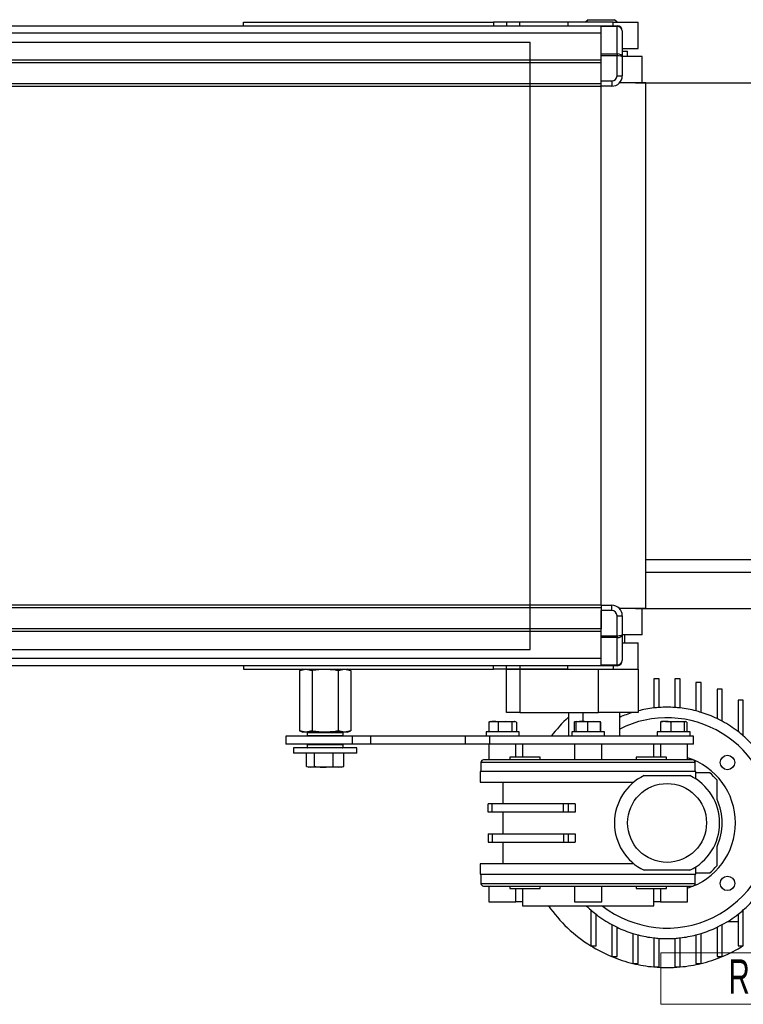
# Model space of a CAD drawing. Header units: millimetres. Extents: x 0 to 420, y 0 to 297.
# Tile 8 of 68: x 178 to 220, y 66 to 123. Entities that reach past the tile are written whole.
import ezdxf
from ezdxf.enums import TextEntityAlignment as Align

# ---------------------------------------------------------------- set-up
doc = ezdxf.new("R2010")
doc.units = ezdxf.units.MM
doc.layers.add('CARTIGLIO', color=140, linetype='Continuous')
doc.layers.add('QUOTE', color=174, linetype='Continuous')
doc.styles.add('SLDTEXTSTYLE0', font='TXT', dxfattribs={"width": 0.638298})
doc.styles.add('SLDTEXTSTYLE3', font='TXT', dxfattribs={"width": 0.75})
doc.dimstyles.new('SLDDIMSTYLE1', dxfattribs={"dimtxt": 3, "dimasz": 3, "dimexe": 0, "dimexo": 0.0625, "dimgap": 0.75, "dimtad": 1, "dimlfac": 6.533088, "dimrnd": 1e-09, "dimzin": 12, "dimdsep": 46, "dimtxsty": 'SLDTEXTSTYLE3', "dimsah": 1, "dimcen": 0.09, "dimadec": 0, "dimazin": 3, "dimtfac": 1, "dimtdec": 3, "dimtofl": 0, "dimtmove": 0, "dimatfit": 3, "dimfxl": 0, "dimfrac": 2, "dimtolj": 1, "dimtzin": 12, "dimarcsym": 0})

# ---------------------------------------------------------------- blocks, each defined once
blk = doc.blocks.new('SW_NOTE_0_27')
at = {"layer": 'CARTIGLIO', "color": 0, "insert": (2.34, 2.578), "char_height": 2, "attachment_point": 2, "style": 'SLDTEXTSTYLE0'}
blk.add_mtext('REV.', dxfattribs=at)
blk = doc.blocks.new('Cartiglio ALUSIC')
at = {"color": 161, "linetype": 'Continuous', "lineweight": 18}
for p, q in [((113.971, 150.999), (113.971, 153.999)), ((113.971, 153.999), (313.621, 153.999)), ((113.971, 150.999), (313.621, 150.999))]:
    blk.add_line(p, q, dxfattribs=at)
at = {"layer": 'CARTIGLIO', "color": 140}
blk.add_blockref('SW_NOTE_0_27', (117.568, 151.037), dxfattribs=at)
at = {"layer": 'CARTIGLIO', "color": 140, "style": 'SLDTEXTSTYLE0', "width": 0.638298}
for tag, height, p in [('AUTOATTR1', 3.5, (223.449, 133.7)), ('AUTOATTR2', 3.5, (221.929, 127.422)), ('AUTOATTR11', 3.5, (222.862, 121.411)), ('AUTOATTR8', 4, (219.244, 110.003)), ('AUTOATTR9', 4, (218.122, 100.423)), ('AUTOATTR0', 4, (249.033, 100.312))]:
    blk.add_attdef(tag, text='', height=height, dxfattribs=at).set_placement(p, align=Align.TOP_CENTER)
at = {"layer": 'CARTIGLIO', "color": 140}
for tag in ['AUTOATTR13', 'AUTOATTR12', 'AUTOATTR10', 'AUTOATTR7', 'AUTOATTR6', 'AUTOATTR5', 'AUTOATTR4', 'AUTOATTR3']:
    blk.add_attdef(tag, (0, 0), '', height=4, dxfattribs=at)
blk = doc.blocks.new('_D_3')
at = {"layer": 'QUOTE'}
for p, q in [((213.712, 119.819), (234.916, 119.819)), ((232.916, 119.819), (232.916, 89.206)), ((213.712, 89.206), (234.916, 89.206))]:
    blk.add_line(p, q, dxfattribs=at)
for points in [[(232.916, 119.819), (232.416, 116.819), (233.416, 116.819)], [(232.916, 89.206), (233.416, 92.206), (232.416, 92.206)]]:
    blk.add_solid(points, dxfattribs=at)
at = {"layer": 'QUOTE', "insert": (229.049, 101.188), "char_height": 3, "attachment_point": 1, "rotation": 90, "style": 'SLDTEXTSTYLE3'}
blk.add_mtext('200', dxfattribs=at)

msp = doc.modelspace()

# ---------------------------------------------------------------- linework, layer by layer
at = {"color": 7, "linetype": 'Continuous', "lineweight": 25}
for p, q in [((190.8947, 123.1425), (190.8947, 123.3399)), ((190.8947, 123.3399), (205.4361, 123.3399)), ((206.2014, 123.3399), (205.4361, 123.3399)), ((205.4361, 123.3399), (205.4361, 123.1425)), ((206.2014, 123.3399), (206.2014, 123.1425)), ((206.9668, 123.3399), (206.2014, 123.3399)), ((209.7604, 123.3399), (206.9668, 123.3399)), ((206.9668, 123.1425), (206.9668, 123.3399)), ((212.4006, 123.3399), (209.7604, 123.3399)), ((209.7604, 123.3399), (209.7604, 123.1425)), ((210.9465, 123.4929), (210.7934, 123.3399)), ((210.9465, 123.4929), (211.7118, 123.4929)), ((211.7118, 123.4929), (212.4772, 123.4929)), ((212.4006, 123.3399), (213.8548, 123.3399)), ((212.4006, 123.1425), (212.4006, 123.3399)), ((212.6302, 123.3399), (212.4772, 123.4929)), ((213.8548, 121.8092), (213.8548, 123.3399)), ((58.6449, 122.7233), (211.7118, 122.7233)), ((154.5683, 123.1425), (211.7118, 123.1425)), ((211.7118, 123.1425), (212.6302, 123.1425)), ((211.7118, 123.0976), (211.7118, 123.1425)), ((212.6302, 123.0976), (211.7118, 123.0976)), ((211.7118, 121.5036), (211.7118, 123.0976)), ((212.6302, 123.1425), (212.6302, 123.0976)), ((212.6302, 121.5036), (212.6302, 123.0976)), ((212.9364, 122.8363), (212.9364, 121.3319)), ((212.9364, 121.8092), (213.8548, 121.8092)), ((212.9364, 121.6561), (213.2425, 121.6561)), ((213.2425, 121.35), (213.2425, 121.6561)), ((58.6449, 121.1526), (211.7118, 121.1526)), ((58.6449, 120.9995), (211.7118, 120.9995)), ((211.7118, 121.5036), (212.6302, 121.5036)), ((211.7118, 121.3953), (211.7118, 121.5036)), ((212.6302, 121.3953), (211.7118, 121.3953)), ((211.7118, 119.9281), (211.7118, 121.3953)), ((211.7118, 119.775), (211.7118, 120.9995)), ((212.6302, 121.5036), (212.6302, 121.3953)), ((212.6302, 120.2342), (212.6302, 121.3953)), ((214.0844, 121.35), (212.9364, 121.35)), ((212.9364, 121.3319), (212.9364, 120.2342)), ((214.0983, 119.8193), (214.0844, 121.35)), ((211.7118, 119.9281), (212.3241, 119.9281)), ((212.3241, 119.9281), (212.3241, 119.6219)), ((212.6302, 120.2342), (212.9364, 120.2342)), ((214.314, 119.8193), (212.7744, 119.8193)), ((214.314, 89.2059), (214.314, 119.8193)), ((58.6449, 119.775), (211.7118, 119.775)), ((58.6449, 119.6219), (211.7118, 119.6219)), ((211.7118, 119.6219), (211.7118, 119.775)), ((212.3241, 119.6219), (211.7118, 119.6219)), ((211.7118, 89.4033), (211.7118, 119.6219)), ((214.314, 92.0683), (220.5132, 92.0683)), ((221.2785, 91.3029), (214.314, 91.3029)), ((211.7118, 89.4033), (58.6449, 89.4033)), ((211.7118, 89.2503), (58.6449, 89.2503)), ((211.7118, 89.4033), (212.3241, 89.4033)), ((211.7118, 89.4033), (211.7118, 89.2503)), ((211.7118, 89.2503), (211.7118, 88.0257)), ((212.3241, 89.0972), (211.7118, 89.0972)), ((211.7118, 87.6299), (211.7118, 89.0972)), ((212.3241, 89.0972), (212.3241, 89.4033)), ((214.314, 89.2059), (212.7744, 89.2059)), ((214.0844, 87.6753), (214.0983, 89.2059)), ((212.6302, 87.6299), (212.6302, 88.7911)), ((212.6302, 88.7911), (212.9364, 88.7911)), ((212.9364, 88.7911), (212.9364, 87.6933)), ((211.7118, 88.0257), (58.6449, 88.0257)), ((211.7118, 87.8727), (58.6449, 87.8727)), ((211.7118, 87.6299), (212.6302, 87.6299)), ((211.7118, 87.5217), (211.7118, 87.6299)), ((212.6302, 87.5217), (211.7118, 87.5217)), ((211.7118, 85.9276), (211.7118, 87.5217)), ((212.6302, 87.6299), (212.6302, 87.5217)), ((212.6302, 85.9276), (212.6302, 87.5217)), ((212.9364, 87.6933), (212.9364, 86.1889)), ((214.0844, 87.6753), (212.9364, 87.6753)), ((212.9364, 87.2161), (213.8548, 87.2161)), ((213.0894, 87.2161), (213.0894, 87.6753)), ((213.8548, 85.6854), (213.8548, 87.2161)), ((211.7118, 86.302), (58.6449, 86.302)), ((211.7118, 85.8828), (155.208, 85.8828)), ((190.8947, 85.8828), (190.8947, 85.6854)), ((190.8947, 85.6854), (205.4361, 85.6854)), ((194.3387, 85.6854), (194.1375, 85.6121)), ((194.1375, 85.6121), (194.513, 85.6854)), ((194.1375, 85.6121), (194.1375, 82.085)), ((194.513, 85.6854), (194.8886, 85.6121)), ((194.8886, 85.6121), (194.8886, 82.085)), ((196.391, 85.6121), (196.7666, 85.6854)), ((196.391, 85.6121), (196.391, 82.085)), ((196.7666, 85.6854), (197.1421, 85.6121)), ((197.1421, 85.6121), (196.9409, 85.6854)), ((197.1421, 85.6121), (197.1421, 82.085)), ((205.4361, 85.6854), (205.4361, 85.8828)), ((206.2014, 85.6854), (205.4361, 85.6854)), ((206.2014, 85.6854), (206.2014, 85.8828)), ((206.2014, 83.1598), (206.2014, 85.6854)), ((206.2014, 85.6854), (206.9668, 85.6854)), ((206.9668, 85.6854), (206.2014, 85.6854)), ((206.9668, 85.8828), (206.9668, 85.6854)), ((206.9668, 85.6854), (206.9668, 83.1598)), ((206.9668, 85.6854), (211.5588, 85.6854)), ((209.7604, 85.6854), (206.9668, 85.6854)), ((209.7604, 85.6854), (209.7604, 85.8828)), ((211.5588, 83.1598), (211.5588, 85.6854)), ((211.5588, 85.6854), (213.8548, 85.6854)), ((211.7118, 85.9276), (212.6302, 85.9276)), ((211.7118, 85.8828), (211.7118, 85.9276)), ((212.6302, 85.8828), (211.7118, 85.8828)), ((212.4006, 85.8828), (212.4006, 85.6854)), ((212.6302, 85.9276), (212.6302, 85.8828)), ((213.8548, 85.6854), (213.8548, 83.1598)), ((215.0793, 85.1148), (214.7732, 85.1148)), ((214.7732, 85.1148), (214.7732, 83.4223)), ((215.0793, 83.4502), (215.0793, 85.1148)), ((215.9977, 85.1148), (215.9977, 83.4502)), ((216.3038, 85.1148), (215.9977, 85.1148)), ((216.3038, 83.4223), (216.3038, 85.1148)), ((217.5284, 84.9111), (217.2222, 84.9111)), ((217.2222, 84.9111), (217.2222, 83.2521)), ((217.5284, 83.1652), (217.5284, 84.9111)), ((218.4468, 84.5118), (218.4468, 82.8056)), ((218.7529, 84.5118), (218.4468, 84.5118)), ((218.7529, 82.6493), (218.7529, 84.5118)), ((219.6713, 83.8843), (219.6713, 82.0488)), ((219.9775, 83.8843), (219.6713, 83.8843)), ((219.9775, 81.7961), (219.9775, 83.8843)), ((206.9668, 83.1598), (206.2014, 83.1598)), ((206.9668, 83.1598), (211.5588, 83.1598)), ((209.7985, 83.1598), (209.7985, 81.7822)), ((210.6404, 83.1598), (210.6404, 82.6394)), ((213.8548, 83.1598), (211.5588, 83.1598)), ((212.7833, 81.7822), (212.7833, 83.1598)), ((205.1727, 82.5996), (205.2273, 82.6164)), ((205.1727, 82.5996), (205.1727, 82.0271)), ((205.2654, 82.6394), (205.2244, 82.6244)), ((205.2654, 82.6394), (205.4436, 82.6394)), ((205.4436, 82.6394), (206.1139, 82.6394)), ((206.1139, 82.6394), (205.7144, 82.5996)), ((205.7144, 82.5996), (205.7144, 82.0271)), ((206.5135, 82.5996), (206.1139, 82.6394)), ((206.1139, 82.6394), (206.6422, 82.6394)), ((206.6422, 82.6394), (206.5135, 82.5996)), ((206.5135, 82.5996), (206.5135, 82.0271)), ((206.7709, 82.5996), (206.6422, 82.6394)), ((206.6422, 82.6394), (206.6783, 82.6394)), ((206.7193, 82.6244), (206.6783, 82.6394)), ((206.7709, 82.5996), (206.7709, 82.0271)), ((210.1356, 82.5996), (210.1746, 82.609)), ((210.1356, 82.5996), (210.1356, 82.0271)), ((210.24, 82.6394), (210.1725, 82.6148)), ((210.2265, 82.5996), (210.2405, 82.6394)), ((210.2265, 82.5996), (210.2265, 82.0271)), ((210.2405, 82.6394), (210.5726, 82.6394)), ((210.5726, 82.6394), (211.2786, 82.6394)), ((211.2786, 82.6394), (210.9186, 82.5996)), ((210.9186, 82.5996), (210.9186, 82.0271)), ((211.6386, 82.5996), (211.2786, 82.6394)), ((211.2786, 82.6394), (211.6526, 82.6394)), ((211.6526, 82.6394), (211.6386, 82.5996)), ((211.6386, 82.5996), (211.6386, 82.0271)), ((211.6665, 82.5996), (211.6526, 82.6394)), ((211.6526, 82.6394), (211.653, 82.6394)), ((211.6665, 82.5996), (211.6665, 82.0271)), ((215.1495, 82.5996), (215.2279, 82.6394)), ((215.1495, 82.5996), (215.1495, 82.0271)), ((215.457, 82.6394), (215.2161, 82.6394)), ((215.457, 82.6394), (216.1503, 82.6394)), ((216.1503, 82.6394), (215.7644, 82.5996)), ((215.7644, 82.5996), (215.7644, 82.0271)), ((216.5361, 82.5996), (216.1503, 82.6394)), ((216.1503, 82.6394), (216.6145, 82.6394)), ((216.6145, 82.6394), (216.5361, 82.5996)), ((216.5361, 82.5996), (216.5361, 82.0271)), ((216.6929, 82.5996), (216.6145, 82.6394)), ((216.6929, 82.5996), (216.6929, 82.0271)), ((194.1375, 82.085), (194.3387, 82.0118)), ((194.513, 82.0118), (194.1375, 82.085)), ((194.513, 82.0118), (194.3387, 82.0118)), ((194.8886, 82.085), (194.513, 82.0118)), ((195.6398, 82.0118), (194.513, 82.0118)), ((194.5938, 81.9828), (194.5853, 81.822)), ((194.6351, 81.9828), (194.5938, 81.9828)), ((196.6859, 81.9828), (194.6351, 81.9828)), ((196.7666, 82.0118), (195.6398, 82.0118)), ((196.7666, 82.0118), (196.391, 82.085)), ((196.6943, 81.822), (196.6859, 81.9828)), ((197.1421, 82.085), (196.7666, 82.0118)), ((196.9409, 82.0118), (196.7666, 82.0118)), ((196.9409, 82.0118), (197.1421, 82.085)), ((205.0152, 82.0271), (205.0152, 81.7822)), ((206.8894, 82.0271), (205.0152, 82.0271)), ((206.9285, 82.0271), (206.8894, 82.0271)), ((206.9285, 81.7822), (206.9285, 82.0271)), ((209.9898, 82.0271), (209.9898, 81.7822)), ((211.9032, 82.0271), (209.9898, 82.0271)), ((211.9032, 81.7822), (211.9032, 82.0271)), ((214.9645, 82.0271), (214.9645, 81.7822)), ((216.8778, 82.0271), (214.9645, 82.0271)), ((216.8778, 81.7822), (216.8778, 82.0271)), ((193.3438, 81.7822), (193.3438, 81.323)), ((197.2332, 81.7822), (193.3438, 81.7822)), ((194.5853, 81.822), (194.6271, 81.822)), ((194.6564, 81.7898), (194.6159, 81.7898)), ((194.6271, 81.822), (196.6943, 81.822)), ((196.6637, 81.7898), (194.6564, 81.7898)), ((194.7061, 81.7898), (194.7061, 81.7822)), ((196.5735, 81.7822), (196.5735, 81.7898)), ((197.2332, 81.323), (197.2332, 81.7822)), ((198.2954, 81.7822), (197.2332, 81.7822)), ((198.2954, 81.323), (198.2954, 81.7822)), ((203.8063, 81.7822), (198.2954, 81.7822)), ((203.8063, 81.323), (203.8063, 81.7822)), ((205.2343, 81.7822), (203.8063, 81.7822)), ((205.2343, 81.323), (205.2343, 81.7822)), ((217.0692, 81.7822), (205.2343, 81.7822)), ((217.0692, 81.323), (217.0692, 81.7822)), ((197.2332, 81.323), (193.3438, 81.323)), ((193.803, 81.0934), (193.803, 80.7872)), ((197.4766, 81.0934), (193.803, 81.0934)), ((194.5853, 81.2831), (194.5938, 81.1224)), ((196.6943, 81.2831), (194.5853, 81.2831)), ((194.5938, 81.1224), (196.6859, 81.1224)), ((194.6159, 81.3153), (196.6637, 81.3153)), ((194.7061, 81.323), (194.7061, 81.3153)), ((196.5735, 81.3153), (196.5735, 81.323)), ((196.6859, 81.1224), (196.6943, 81.2831)), ((198.2954, 81.323), (197.2332, 81.323)), ((197.4766, 80.7872), (197.4766, 81.0934)), ((203.8063, 81.323), (198.2954, 81.323)), ((205.2343, 81.323), (203.8063, 81.323)), ((205.1682, 81.323), (205.1682, 80.4046)), ((217.0692, 81.323), (205.2343, 81.323)), ((206.7295, 80.5576), (206.7295, 81.323)), ((207.1292, 81.323), (207.1292, 80.5576)), ((210.1429, 81.323), (210.1429, 80.4046)), ((211.7501, 80.4046), (211.7501, 81.323)), ((214.7638, 80.5576), (214.7638, 81.323)), ((215.1635, 81.323), (215.1635, 80.5576)), ((216.7248, 80.4046), (216.7248, 81.323)), ((197.4766, 80.7872), (193.803, 80.7872)), ((194.5553, 80.0239), (194.5553, 80.7872)), ((195.0258, 80.0239), (195.0258, 80.7872)), ((196.1103, 80.0239), (196.1103, 80.7872)), ((196.7243, 80.0239), (196.7243, 80.7872)), ((204.709, 80.2515), (204.709, 79.7158)), ((217.184, 80.2515), (204.709, 80.2515)), ((206.3864, 80.5576), (206.3864, 80.4046)), ((208.1467, 80.5576), (206.3864, 80.5576)), ((208.1467, 80.4046), (208.1467, 80.5576)), ((213.7463, 80.5576), (213.7463, 80.4046)), ((215.5066, 80.5576), (213.7463, 80.5576)), ((215.5066, 80.4046), (215.5066, 80.5576)), ((217.184, 79.7158), (217.184, 80.2515)), ((194.5553, 80.0239), (194.7906, 79.9709)), ((194.5927, 80.0092), (194.6979, 79.9709)), ((194.7906, 79.9709), (194.6979, 79.9709)), ((194.7906, 79.9709), (195.0258, 80.0239)), ((195.5681, 79.9709), (194.7906, 79.9709)), ((196.4173, 79.9709), (195.5681, 79.9709)), ((196.1103, 80.0239), (196.4173, 79.9709)), ((196.4173, 79.9709), (196.7243, 80.0239)), ((196.5818, 79.9709), (196.4173, 79.9709)), ((196.5818, 79.9709), (196.6869, 80.0092)), ((196.7243, 80.0239), (196.6848, 80.015)), ((204.6708, 79.7158), (204.6708, 79.1035)), ((217.2222, 79.7158), (204.6708, 79.7158)), ((217.2222, 79.2877), (217.2222, 79.7158)), ((214.2041, 79.4862), (216.8729, 79.4862)), ((204.6708, 79.1035), (213.6039, 79.1035)), ((205.9718, 79.1035), (205.9718, 77.8484)), ((205.13, 77.3585), (205.13, 77.8484)), ((205.3569, 77.8484), (205.13, 77.8484)), ((205.3569, 77.3585), (205.3569, 77.8484)), ((209.5109, 77.8484), (205.3569, 77.8484)), ((209.5109, 77.3585), (209.5109, 77.8484)), ((209.7869, 77.8484), (209.5109, 77.8484)), ((209.7869, 77.8484), (209.7869, 77.3585)), ((210.1939, 77.8484), (209.7869, 77.8484)), ((210.1939, 77.8484), (210.1939, 77.3585)), ((205.3569, 77.3585), (205.13, 77.3585)), ((209.5109, 77.3585), (205.3569, 77.3585)), ((205.9718, 77.3585), (205.9718, 76.1034)), ((209.7869, 77.3585), (209.5109, 77.3585)), ((210.1939, 77.3585), (209.7869, 77.3585)), ((205.13, 76.1034), (205.13, 75.6136)), ((205.13, 76.1034), (205.3569, 76.1034)), ((205.3569, 76.1034), (205.3569, 75.6136)), ((205.3569, 76.1034), (209.5109, 76.1034)), ((209.5109, 76.1034), (209.5109, 75.6136)), ((209.5109, 76.1034), (209.7869, 76.1034)), ((209.7869, 76.1034), (209.7869, 75.6136)), ((209.7869, 76.1034), (210.1939, 76.1034)), ((210.1939, 76.1034), (210.1939, 75.6136)), ((205.13, 75.6136), (205.3569, 75.6136)), ((205.3569, 75.6136), (209.5109, 75.6136)), ((205.9718, 75.6136), (205.9718, 74.3584)), ((209.5109, 75.6136), (209.7869, 75.6136)), ((209.7869, 75.6136), (210.1939, 75.6136)), ((204.6708, 74.3584), (204.6708, 73.7462)), ((213.6039, 74.3584), (204.6708, 74.3584)), ((216.8729, 73.9758), (214.2041, 73.9758)), ((217.2222, 73.7462), (217.2222, 74.1742)), ((204.6708, 73.7462), (210.9465, 73.7462)), ((204.709, 73.7462), (204.709, 73.2104)), ((210.9465, 73.7462), (217.2222, 73.7462)), ((217.184, 73.2104), (217.184, 73.7462)), ((204.709, 73.2104), (217.184, 73.2104)), ((205.1682, 73.0574), (205.1682, 72.139)), ((206.3864, 73.0574), (206.3864, 72.9043)), ((206.3864, 72.9043), (208.1467, 72.9043)), ((206.7295, 72.139), (206.7295, 72.9043)), ((207.1292, 72.9043), (207.1292, 72.139)), ((208.1467, 72.9043), (208.1467, 73.0574)), ((210.1429, 73.0574), (210.1429, 72.139)), ((211.7501, 72.139), (211.7501, 73.0574)), ((213.7463, 73.0574), (213.7463, 72.9043)), ((213.7463, 72.9043), (215.5066, 72.9043)), ((214.7638, 72.139), (214.7638, 72.9043)), ((215.1635, 72.9043), (215.1635, 72.139)), ((215.5066, 72.9043), (215.5066, 73.0574)), ((216.7248, 72.139), (216.7248, 73.0574)), ((205.1682, 72.139), (206.7295, 72.139)), ((207.1292, 72.139), (206.7295, 72.139)), ((207.1198, 72.139), (207.1198, 71.9094)), ((207.1198, 71.9094), (214.7732, 71.9094)), ((210.1429, 72.139), (211.7501, 72.139)), ((211.0996, 71.6659), (211.0996, 69.5776)), ((215.1635, 72.139), (214.7638, 72.139)), ((214.7732, 71.9094), (214.7732, 72.139)), ((215.1635, 72.139), (216.7248, 72.139)), ((219.9775, 69.5776), (219.9775, 71.6659)), ((211.4057, 69.5776), (211.4057, 71.4131)), ((219.6713, 71.4131), (219.6713, 69.5776)), ((212.3241, 70.8126), (212.3241, 68.9501)), ((212.6302, 68.9501), (212.6302, 70.6563)), ((218.4468, 70.6563), (218.4468, 68.9501)), ((218.7529, 68.9501), (218.7529, 70.8126)), ((219.0615, 70.991), (219.6713, 70.991)), ((213.5486, 70.2967), (213.5486, 68.5508)), ((213.8548, 68.5508), (213.8548, 70.2099)), ((214.7732, 70.0396), (214.7732, 68.3471)), ((215.0793, 68.3471), (215.0793, 70.0117)), ((215.9977, 70.0117), (215.9977, 68.3471)), ((216.3038, 68.3471), (216.3038, 70.0396)), ((217.2222, 70.2099), (217.2222, 68.5508)), ((217.5284, 68.5508), (217.5284, 70.2967)), ((211.0996, 69.5776), (211.4057, 69.5776)), ((219.6713, 69.5776), (219.9775, 69.5776)), ((212.3241, 68.9501), (212.6302, 68.9501)), ((218.4468, 68.9501), (218.7529, 68.9501)), ((213.5486, 68.5508), (213.8548, 68.5508)), ((214.7732, 68.3471), (215.0793, 68.3471)), ((215.9977, 68.3471), (216.3038, 68.3471)), ((217.2222, 68.5508), (217.5284, 68.5508))]:
    msp.add_line(p, q, dxfattribs=at)
at = {"color": 7, "linetype": 'Continuous'}
for p, q in [((62.7777, 122.1919), (207.579, 122.1919)), ((207.579, 86.8334), (207.579, 122.1919)), ((62.7777, 86.8334), (207.579, 86.8334))]:
    msp.add_line(p, q, dxfattribs=at)
at = {"color": 7, "linetype": 'Continuous', "lineweight": 25}
for centre, radius in [((219.0561, 80.2486), 0.4209), ((215.5385, 76.731), 2.296), ((219.0561, 73.2133), 0.4209)]:
    msp.add_circle(centre, radius, dxfattribs=at)
for centre, radius, start, end in [((212.6302, 122.8363), 0.3061, 0, 90), ((212.3241, 120.2342), 0.3061, 270, 0), ((212.3241, 120.2342), 0.6123, 270, 0), ((212.3241, 88.7911), 0.6123, 0, 90), ((212.3241, 88.7911), 0.3061, 0, 90), ((212.6302, 86.1889), 0.3061, 270, 0), ((215.5385, 76.731), 6.7349, 107.184796, 114.14774), ((215.5385, 76.731), 6.7349, 96.524979, 104.477512), ((215.5385, 76.731), 6.7349, 93.909564, 96.524979), ((215.5385, 76.731), 6.7349, 86.090436, 93.909564), ((215.5385, 76.731), 6.7349, 83.475021, 86.090436), ((215.5385, 76.731), 6.7349, 75.522488, 83.475021), ((215.5385, 76.731), 6.7349, 72.815204, 75.522488), ((215.5385, 76.731), 6.7349, 64.416998, 72.815204), ((215.5385, 76.731), 8.4187, 132.985886, 143.130102), ((215.5385, 76.731), 6.1227, 0, 116.743684), ((215.5385, 76.731), 6.7349, 61.492569, 64.416998), ((215.5385, 76.731), 6.7349, 52.147097, 61.492569), ((194.6243, 81.9812), 0.0306, 90, 177), ((196.6553, 81.9812), 0.0306, 3, 90), ((215.5385, 76.731), 6.7349, 48.769423, 52.147097), ((194.6159, 81.8204), 0.0306, 177, 270), ((196.6637, 81.8204), 0.0306, 270, 3), ((215.5385, 76.731), 6.7349, 41.230577, 48.769423), ((194.6159, 81.2847), 0.0306, 90, 183), ((194.6243, 81.124), 0.0306, 183, 270), ((196.6553, 81.124), 0.0306, 270, 357), ((196.6637, 81.2847), 0.0306, 357, 90), ((204.8621, 80.2515), 0.1531, 90, 180), ((215.5385, 76.731), 3.9797, 0, 72.657865), ((217.0309, 80.2515), 0.1531, 0, 90), ((215.5385, 76.731), 3.0613, 115.841933, 244.158067), ((215.5385, 76.731), 3.0613, 295.841933, 64.158067), ((215.5385, 76.731), 3.8267, 40.535802, 49.464198), ((215.5385, 76.731), 3.2144, 334.791235, 25.208765), ((215.5385, 76.731), 6.1227, 231.952493, 0), ((215.5385, 76.731), 3.9797, 287.342135, 0), ((215.5385, 76.731), 3.8267, 310.535802, 319.464198), ((204.8621, 73.2104), 0.1531, 180, 270), ((217.0309, 73.2104), 0.1531, 270, 0), ((215.5385, 76.731), 6.7349, 311.230577, 318.769423), ((215.5385, 76.731), 8.4187, 214.940627, 238.178631), ((215.5385, 76.731), 6.7349, 225.717752, 228.769423), ((215.5385, 76.731), 6.7349, 228.769423, 232.147097), ((215.5385, 76.731), 6.7349, 307.852903, 311.230577), ((215.5385, 76.731), 6.7349, 232.147097, 241.492569), ((215.5385, 76.731), 6.7349, 298.507431, 307.852903), ((215.5385, 76.731), 6.7349, 241.492569, 244.416998), ((215.5385, 76.731), 6.7349, 244.416998, 252.815204), ((215.5385, 76.731), 6.7349, 287.184796, 295.583002), ((215.5385, 76.731), 6.7349, 295.583002, 298.507431), ((215.5385, 76.731), 6.7349, 252.815204, 255.522488), ((215.5385, 76.731), 6.7349, 255.522488, 263.475021), ((215.5385, 76.731), 6.7349, 263.475021, 266.090436), ((215.5385, 76.731), 6.7349, 266.090436, 273.909564), ((215.5385, 76.731), 6.7349, 273.909564, 276.524979), ((215.5385, 76.731), 6.7349, 276.524979, 284.477512), ((215.5385, 76.731), 6.7349, 284.477512, 287.184796), ((215.5385, 76.731), 8.4187, 238.178631, 247.553649), ((215.5385, 76.731), 8.4187, 292.446351, 301.821369), ((215.5385, 76.731), 8.4187, 247.553649, 256.327982), ((215.5385, 76.731), 8.4187, 283.672018, 292.446351), ((215.5385, 76.731), 8.4187, 256.327982, 264.784091), ((215.5385, 76.731), 8.4187, 264.784091, 275.215909), ((215.5385, 76.731), 8.4187, 275.215909, 283.672018)]:
    msp.add_arc(centre, radius, start, end, dxfattribs=at)
for centre, ratio, start_param, end_param in [((212.6302, 122.8363), 0.8535534, 0, 1.5707963), ((212.6302, 121.3319), 0.5606602, 0, 1.5707963), ((212.6302, 121.3319), 0.2071068, 0, 1.5707963), ((212.6302, 87.6933), 0.2071068, 4.712389, 6.2831853), ((212.6302, 87.6933), 0.5606602, 4.712389, 6.2831853), ((212.6302, 86.1889), 0.8535534, 4.712389, 6.2831853)]:
    msp.add_ellipse(centre, major_axis=(0.3061, 0), ratio=ratio, start_param=start_param, end_param=end_param, dxfattribs=at)
for points, knots in [([(194.8886, 85.6121), (194.8992, 85.614), (195.1468, 85.6588), (195.3986, 85.6724), (195.6398, 85.6854)], [0, 0, 0, 0, 0.0425042, 1, 1, 1, 1]), ([(195.6398, 85.6854), (195.8349, 85.6768), (196.0869, 85.6656), (196.335, 85.622), (196.391, 85.6121)], [0, 0, 0, 0, 0.7742887, 1, 1, 1, 1]), ([(205.4436, 82.6394), (205.3715, 82.6344), (205.2806, 82.6282), (205.1912, 82.6045), (205.1727, 82.5996)], [0, 0, 0, 0, 0.7938143, 1, 1, 1, 1]), ([(205.7144, 82.5996), (205.7097, 82.6009), (205.6204, 82.6252), (205.5296, 82.6324), (205.4436, 82.6394)], [0, 0, 0, 0, 0.0529743, 1, 1, 1, 1]), ([(210.2167, 82.6178), (210.2061, 82.6167), (210.1788, 82.6138), (210.152, 82.605), (210.1356, 82.5996)], [0, 0, 0, 0, 0.3894327, 1, 1, 1, 1]), ([(210.5726, 82.6394), (210.4804, 82.6344), (210.3643, 82.6282), (210.2501, 82.6045), (210.2265, 82.5996)], [0, 0, 0, 0, 0.7938143, 1, 1, 1, 1]), ([(210.9186, 82.5996), (210.9126, 82.6009), (210.7985, 82.6252), (210.6825, 82.6324), (210.5726, 82.6394)], [0, 0, 0, 0, 0.0529743, 1, 1, 1, 1]), ([(215.457, 82.6394), (215.3751, 82.6344), (215.2719, 82.6282), (215.1704, 82.6045), (215.1495, 82.5996)], [0, 0, 0, 0, 0.7938143, 1, 1, 1, 1]), ([(215.7644, 82.5996), (215.759, 82.6009), (215.6577, 82.6252), (215.5546, 82.6324), (215.457, 82.6394)], [0, 0, 0, 0, 0.0529743, 1, 1, 1, 1]), ([(195.6398, 82.0118), (195.3986, 82.0248), (195.1468, 82.0383), (194.8992, 82.0831), (194.8886, 82.085)], [0, 0, 0, 0, 0.9574958, 1, 1, 1, 1]), ([(196.391, 82.085), (196.335, 82.0752), (196.0869, 82.0316), (195.8349, 82.0204), (195.6398, 82.0118)], [0, 0, 0, 0, 0.2257113, 1, 1, 1, 1]), ([(206.6442, 80.4046), (206.4636, 80.4046), (206.1022, 80.4046), (205.6631, 80.4046), (205.3086, 80.4046), (205.0538, 80.4046), (204.8921, 80.4046), (204.8721, 80.4046), (204.8621, 80.4046)], [0, 0, 0, 0, 0.1666184, 0.3334012, 0.5, 0.6666141, 0.8334009, 1, 1, 1, 1]), ([(215.2488, 80.4046), (215.0541, 80.4046), (214.6644, 80.4046), (213.9965, 80.4046), (213.2818, 80.4046), (212.5257, 80.4046), (211.7429, 80.4046), (210.9465, 80.4046), (210.15, 80.4046), (209.3673, 80.4046), (208.6112, 80.4046), (207.8964, 80.4046), (207.2286, 80.4046), (206.8389, 80.4046), (206.6442, 80.4046)], [0, 0, 0, 0, 0.083309, 0.1667004, 0.25, 0.3333072, 0.4167006, 0.5, 0.5833073, 0.6667007, 0.75, 0.8333073, 0.9166947, 1, 1, 1, 1]), ([(217.0309, 80.4046), (217.0209, 80.4046), (217.0009, 80.4046), (216.8392, 80.4046), (216.5844, 80.4046), (216.2299, 80.4046), (215.7908, 80.4046), (215.4294, 80.4046), (215.2488, 80.4046)], [0, 0, 0, 0, 0.1666145, 0.3334013, 0.5000001, 0.6666146, 0.8333895, 1, 1, 1, 1]), ([(195.0258, 80.0239), (195.0627, 80.0174), (195.2418, 79.9857), (195.4237, 79.9774), (195.5681, 79.9709)], [0, 0, 0, 0, 0.2061857, 1, 1, 1, 1]), ([(195.5681, 79.9709), (195.7403, 79.9801), (195.9221, 79.9898), (196.1009, 80.0222), (196.1103, 80.0239)], [0, 0, 0, 0, 0.9470257, 1, 1, 1, 1]), ([(218.0256, 79.6392), (217.7679, 79.6392), (217.5073, 79.6392), (217.2253, 79.6392), (217.2222, 79.6392)], [0, 0, 0, 0, 0.98917197, 1, 1, 1, 1]), ([(218.4468, 78.1), (218.4468, 78.2921), (218.4468, 78.6779), (218.4468, 79.0375), (218.4468, 79.218)], [0, 0, 0, 0, 0.4978886, 1, 1, 1, 1]), ([(218.4468, 74.2439), (218.4468, 74.4231), (218.4468, 74.7826), (218.4468, 75.1684), (218.4468, 75.3619)], [0, 0, 0, 0, 0.4983885, 1, 1, 1, 1]), ([(217.2222, 73.8227), (217.4062, 73.8227), (217.6807, 73.8227), (217.94, 73.8227), (218.0256, 73.8227)], [0, 0, 0, 0, 0.6700494, 1, 1, 1, 1]), ([(204.8621, 73.0574), (204.8684, 73.0574), (204.8809, 73.0574), (204.9811, 73.0574), (205.1378, 73.0574), (205.3744, 73.0574), (205.7055, 73.0574), (206.1352, 73.0574), (206.4768, 73.0574), (206.6442, 73.0574)], [0, 0, 0, 0, 0.1317433, 0.262786, 0.3924492, 0.520097, 0.6857693, 0.8459772, 1, 1, 1, 1]), ([(206.6442, 73.0574), (206.8238, 73.0574), (207.1902, 73.0574), (207.8255, 73.0574), (208.469, 73.0574), (209.1008, 73.0574), (209.6997, 73.0574), (210.3181, 73.0574), (210.9465, 73.0574), (211.5749, 73.0574), (212.1933, 73.0574), (212.7922, 73.0574), (213.4241, 73.0574), (214.0675, 73.0574), (214.7029, 73.0574), (215.0693, 73.0574), (215.2488, 73.0574)], [0, 0, 0, 0, 0.0770186, 0.1571228, 0.2399515, 0.3037754, 0.368607, 0.4341283, 0.5, 0.5658717, 0.631393, 0.6962246, 0.7600485, 0.8428847, 0.9229886, 1, 1, 1, 1]), ([(215.2488, 73.0574), (215.4163, 73.0574), (215.7578, 73.0574), (216.1875, 73.0574), (216.5187, 73.0574), (216.7552, 73.0574), (216.9119, 73.0574), (217.0121, 73.0574), (217.0246, 73.0574), (217.0309, 73.0574)], [0, 0, 0, 0, 0.1540372, 0.3142456, 0.479903, 0.6075508, 0.737214, 0.8682567, 1, 1, 1, 1])]:
    msp.add_open_spline(points, degree=3, knots=knots, dxfattribs=at)

# ---------------------------------------------------------------- block references
at = {"layer": 'CARTIGLIO'}
msp.add_blockref('Cartiglio ALUSIC', (101.2063, -84.828), dxfattribs=at)

# ---------------------------------------------------------------- dimensions: what is measured, and where the dimension line sits
at = {"layer": 'QUOTE'}
dim = msp.add_linear_dim(base=(230.5349, 89.2059), p1=(211.7118, 119.8193), p2=(211.7118, 89.2059), angle=90, dimstyle='SLDDIMSTYLE1', dxfattribs=at)
dim.commit()
dim.dimension.update_dxf_attribs({"geometry": '_D_3', "text_midpoint": (230.5349, 104.5126), "dimtype": 160})

doc.saveas('drawing.dxf')
